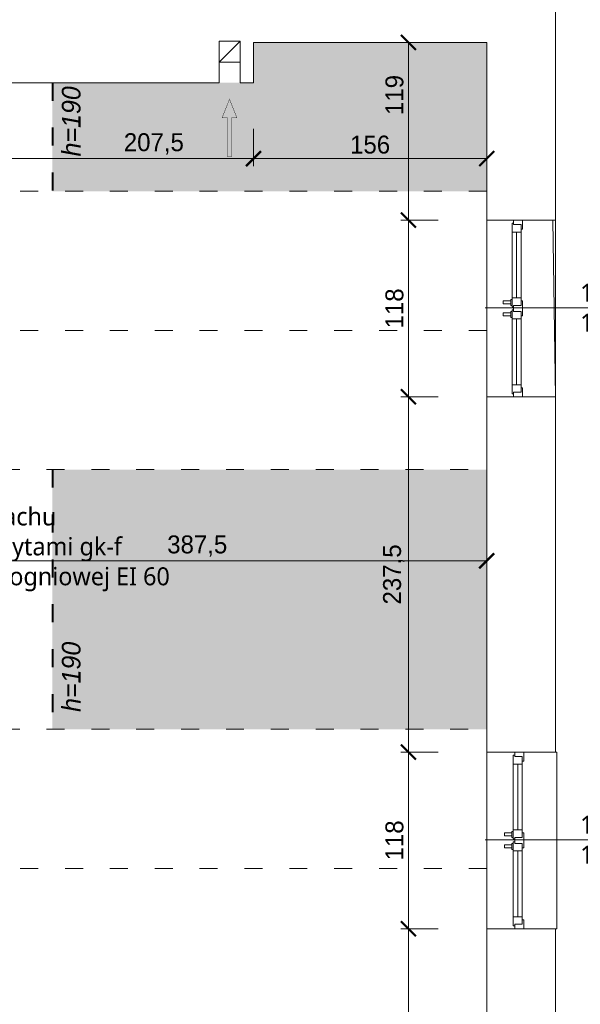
# Model space of a CAD drawing. Header units: millimetres. Extents: x 80301 to 146489, y -78581 to -28273.
# Tile 111 of 135: x 128611 to 128985, y -63374 to -62716. Entities that reach past the tile are written whole.
import ezdxf
from ezdxf import colors
from ezdxf.entities.mleader import LeaderData, LeaderLine
from ezdxf.enums import TextEntityAlignment as Align
from ezdxf.math import Vec2, Vec3

# ---------------------------------------------------------------- set-up
doc = ezdxf.new("R2010")
doc.units = ezdxf.units.MM
doc.linetypes.add('ACAD_ISO03W100', pattern=[30, 12, -18])
doc.layers.get('0').update_dxf_attribs({"lineweight": 0})
doc.layers.add('A-przekrycieram.ART', color=7, linetype='Continuous', lineweight=0, true_color=0xffffff)
for name, color, linetype, lineweight in [('opis..KF', 250, 'Continuous', 15), ('pomocnicza', 30, 'Continuous', 0), ('stolarka_arch', 250, 'Continuous', 5), ('wentylacja..KF', 202, 'Continuous', 15), ('wymiar..KF', 12, 'Continuous', 5), ('ściany ist..KF', 61, 'Continuous', 5)]:
    doc.layers.add(name, color=color, linetype=linetype, lineweight=lineweight)
doc.styles.add('ARCH', font='segoeuil.ttf')
doc.styles.add('kamil', font='GOTHIC.TTF')
doc.dimstyles.new('100..KF', dxfattribs={"dimtxt": 12, "dimasz": 10, "dimexe": 5, "dimexo": 5, "dimgap": 3, "dimtad": 1, "dimdec": 1, "dimrnd": 0.5, "dimtxsty": 'kamil', "dimblk": 'ARCHTICK', "dimcen": 0, "dimclrd": 256, "dimclre": 256, "dimclrt": 256, "dimadec": 0, "dimazin": 0, "dimtfac": 1, "dimtdec": 1, "dimtofl": 0, "dimtmove": 0, "dimatfit": 3, "dimfxl": 10, "dimfxlon": 1, "dimlwd": 0, "dimlwe": 0, "dimarcsym": 0})

# ---------------------------------------------------------------- blocks, each defined once
blk = doc.blocks.new('*U1234')
at = {"layer": 'A-przekrycieram.ART'}
h = blk.add_hatch(color=256, dxfattribs=at)
h.dxf.hatch_style = 1
h.paths.add_polyline_path([(0, 4200), (8500, 4200), (8500, 0), (0, 0)])
h.paths.add_polyline_path([(200, 4100), (8400, 4100), (8400, 100), (200, 100)], flags=16)
blk = doc.blocks.new('*U1406')
at = {"layer": 'stolarka_arch', "lineweight": 0}
blk.add_lwpolyline([(0, 0), (118, 0), (118, -46), (0, -46)], close=True, dxfattribs=at)
at = {"layer": 'stolarka_arch'}
for points in [[(0, -22), (6, -22), (6, -23), (3, -23), (3, -28), (0, -28)], [(3, -23), (8, -23), (8, -29), (2, -29), (2, -28), (3, -28)], [(8, -26), (52, -26), (52, -23), (8, -23)], [(8, -26), (52, -26), (52, -29), (8, -29)], [(57, -23), (52, -23), (52, -29), (58, -29), (58, -28), (57, -28)], [(54, -22), (64, -22), (64, -23), (61, -23), (61, -28), (57, -28), (57, -23), (54, -23)], [(61, -23), (66, -23), (66, -29), (60, -29), (60, -28), (61, -28)], [(110, -26), (66, -26), (66, -23), (110, -23)], [(110, -26), (66, -26), (66, -29), (110, -29)], [(115, -23), (110, -23), (110, -29), (116, -29), (116, -28), (115, -28)], [(118, -22), (112, -22), (112, -23), (115, -23), (115, -28), (118, -28)], [(57, -30), (53, -30), (53, -29), (57, -29)], [(56, -35), (54, -35), (54, -30), (56, -30)], [(65, -30), (61, -30), (61, -29), (65, -29)], [(64, -35), (62, -35), (62, -30), (64, -30)]]:
    blk.add_lwpolyline(points, close=True, dxfattribs=at)
blk = doc.blocks.new('*U623')
at = {"layer": 'stolarka_arch', "lineweight": 0}
blk.add_lwpolyline([(0, 0), (118, 0), (118, -46.77), (0, -46.77)], close=True, dxfattribs=at)
at = {"layer": 'stolarka_arch'}
for points in [[(0, -22), (6, -22), (6, -23), (3, -23), (3, -28), (0, -28)], [(3, -23), (8, -23), (8, -29), (2, -29), (2, -28), (3, -28)], [(8, -26), (52, -26), (52, -23), (8, -23)], [(8, -26), (52, -26), (52, -29), (8, -29)], [(57, -23), (52, -23), (52, -29), (58, -29), (58, -28), (57, -28)], [(54, -22), (64, -22), (64, -23), (61, -23), (61, -28), (57, -28), (57, -23), (54, -23)], [(61, -23), (66, -23), (66, -29), (60, -29), (60, -28), (61, -28)], [(110, -26), (66, -26), (66, -23), (110, -23)], [(110, -26), (66, -26), (66, -29), (110, -29)], [(115, -23), (110, -23), (110, -29), (116, -29), (116, -28), (115, -28)], [(118, -22), (112, -22), (112, -23), (115, -23), (115, -28), (118, -28)], [(57, -30), (53, -30), (53, -29), (57, -29)], [(56, -35), (54, -35), (54, -30), (56, -30)], [(65, -30), (61, -30), (61, -29), (65, -29)], [(64, -35), (62, -35), (62, -30), (64, -30)]]:
    blk.add_lwpolyline(points, close=True, dxfattribs=at)
blk = doc.blocks.new('*U616')
at = {"layer": 'opis..KF'}
blk.add_line((20, 0), (-77, 0), dxfattribs=at)
at = {"layer": 'opis..KF', "style": 'ARCH', "flags": 12}
for tag, p in [('150', (0, 10)), ('120', (0, -10))]:
    blk.add_attdef(tag, text='', height=12, dxfattribs=at).set_placement(p, align=Align.MIDDLE_CENTER)
blk.add_attdef('hp', text='', height=12, rotation=90, dxfattribs=at).set_placement((31.74, 0), align=Align.MIDDLE_CENTER)
blk = doc.blocks.new('*U1216')
at = {"layer": 'wentylacja..KF', "lineweight": 5}
h = blk.add_hatch(color=256, dxfattribs=at)
h.dxf.hatch_style = 1
h.paths.add_polyline_path([(12.5, 5), (12.5, 1.25), (38.48, 1.25), (38.48, -1.25), (12.5, -1.25), (12.5, -5), (0, 0)])
at = {"layer": 'wentylacja..KF', "color": 240, "const_width": 0.239}
blk.add_lwpolyline([(12.5, 5), (12.5, 1.25), (38.48, 1.25), (38.48, -1.25), (12.5, -1.25), (12.5, -5), (0, 0)], close=True, dxfattribs=at)
blk = doc.blocks.new('_Dot')
at = {"color": 0, "linetype": 'ByBlock', "lineweight": -2}
blk.add_line((-0.5, 0), (-1, 0), dxfattribs=at)
at = {"color": 0, "linetype": 'ByBlock', "const_width": 0.5}
blk.add_lwpolyline([(-0.25, 0, 1), (0.25, 0, 1)], format="xyb", close=True, dxfattribs=at)
blk = doc.blocks.new('_ArchTick')
at = {"color": 0, "linetype": 'ByBlock', "const_width": 0.15}
blk.add_lwpolyline([(-0.5, -0.5), (0.5, 0.5)], dxfattribs=at)
blk = doc.blocks.new('*D1271')
at = {"layer": 'Defpoints', "color": 0, "linetype": 'ByBlock', "transparency": 16777216}
for p in [(128922.9, -62730.99), (129409.76, -62730.99), (128922.9, -63552.49)]:
    blk.add_point(p, dxfattribs=at)
at = {"layer": 'wymiar..KF', "linetype": 'Continuous', "lineweight": 0, "transparency": 16777216}
for p, q in [((129389.76, -62730.99), (129414.76, -62730.99)), ((129409.76, -63552.49), (129409.76, -62730.99)), ((129389.76, -63552.49), (129414.76, -63552.49))]:
    blk.add_line(p, q, dxfattribs=at)
at = {"layer": 'wymiar..KF', "linetype": 'ByBlock', "lineweight": 0, "transparency": 16777216, "xscale": 10, "yscale": 10, "zscale": 10}
for p, rotation in [((129409.76, -62730.99), 90), ((129409.76, -63552.49), 270)]:
    blk.add_blockref('_ArchTick', p, dxfattribs=dict(at, rotation=rotation))
at = {"layer": 'wymiar..KF', "linetype": 'ByBlock', "transparency": 16777216, "insert": (129399.9, -63141.74), "char_height": 12, "attachment_point": 5, "rotation": 90, "style": 'kamil'}
blk.add_mtext('821,5', dxfattribs=at)
blk = doc.blocks.new('*D1272')
at = {"layer": 'Defpoints', "color": 0, "linetype": 'ByBlock', "transparency": 16777216}
for p in [(128968.9, -62684.99), (129409.76, -62684.99), (128922.9, -62730.99)]:
    blk.add_point(p, dxfattribs=at)
at = {"layer": 'wymiar..KF', "linetype": 'Continuous', "lineweight": 0, "transparency": 16777216}
for p, q in [((129389.76, -62684.99), (129414.76, -62684.99)), ((129409.76, -62730.99), (129409.76, -62684.99)), ((129389.76, -62730.99), (129414.76, -62730.99))]:
    blk.add_line(p, q, dxfattribs=at)
at = {"layer": 'wymiar..KF', "linetype": 'ByBlock', "lineweight": 0, "transparency": 16777216, "xscale": 10, "yscale": 10, "zscale": 10}
for p, rotation in [((129409.76, -62684.99), 90), ((129409.76, -62730.99), 270)]:
    blk.add_blockref('_ArchTick', p, dxfattribs=dict(at, rotation=rotation))
at = {"layer": 'wymiar..KF', "linetype": 'ByBlock', "transparency": 16777216, "insert": (129400.46, -62707.99), "char_height": 12, "attachment_point": 5, "rotation": 90, "style": 'kamil'}
blk.add_mtext('46', dxfattribs=at)
blk = doc.blocks.new('*D1282')
at = {"layer": 'Defpoints', "color": 0, "linetype": 'ByBlock', "transparency": 16777216}
for p in [(128559.4, -62757.99), (128766.9, -62757.99), (128766.9, -62808.67)]:
    blk.add_point(p, dxfattribs=at)
at = {"layer": 'wymiar..KF', "linetype": 'Continuous', "lineweight": 0, "transparency": 16777216}
for p, q in [((128559.4, -62788.67), (128559.4, -62813.67)), ((128766.9, -62788.67), (128766.9, -62813.67)), ((128559.4, -62808.67), (128766.9, -62808.67))]:
    blk.add_line(p, q, dxfattribs=at)
at = {"layer": 'wymiar..KF', "linetype": 'ByBlock', "lineweight": 0, "transparency": 16777216, "xscale": 10, "yscale": 10, "zscale": 10, "rotation": 180}
blk.add_blockref('_ArchTick', (128559.4, -62808.67), dxfattribs=at)
at = {"layer": 'wymiar..KF', "linetype": 'ByBlock', "lineweight": 0, "transparency": 16777216, "xscale": 10, "yscale": 10, "zscale": 10}
blk.add_blockref('_ArchTick', (128766.9, -62808.67), dxfattribs=at)
at = {"layer": 'wymiar..KF', "linetype": 'ByBlock', "transparency": 16777216, "insert": (128700.26, -62798.82), "char_height": 12, "attachment_point": 5, "style": 'kamil'}
blk.add_mtext('207,5', dxfattribs=at)
blk = doc.blocks.new('*D1283')
at = {"layer": 'Defpoints', "color": 0, "linetype": 'ByBlock', "transparency": 16777216}
for p in [(128766.9, -62757.99), (128922.9, -62808.67), (128922.9, -62808.67)]:
    blk.add_point(p, dxfattribs=at)
at = {"layer": 'wymiar..KF', "linetype": 'Continuous', "lineweight": 0, "transparency": 16777216}
for p, q in [((128766.9, -62788.67), (128766.9, -62813.67)), ((128766.9, -62808.67), (128922.9, -62808.67)), ((128922.9, -62808.67), (128922.9, -62803.67))]:
    blk.add_line(p, q, dxfattribs=at)
at = {"layer": 'wymiar..KF', "linetype": 'ByBlock', "lineweight": 0, "transparency": 16777216, "xscale": 10, "yscale": 10, "zscale": 10, "rotation": 180}
blk.add_blockref('_ArchTick', (128766.9, -62808.67), dxfattribs=at)
at = {"layer": 'wymiar..KF', "linetype": 'ByBlock', "lineweight": 0, "transparency": 16777216, "xscale": 10, "yscale": 10, "zscale": 10}
blk.add_blockref('_ArchTick', (128922.9, -62808.67), dxfattribs=at)
at = {"layer": 'wymiar..KF', "linetype": 'ByBlock', "transparency": 16777216, "insert": (128844.9, -62799.37), "char_height": 12, "attachment_point": 5, "style": 'kamil'}
blk.add_mtext('156', dxfattribs=at)
blk = doc.blocks.new('*D1286')
at = {"layer": 'Defpoints', "color": 0, "linetype": 'ByBlock', "transparency": 16777216}
for p in [(128922.9, -62660.5), (128922.9, -62730.99), (127846.9, -62922.12)]:
    blk.add_point(p, dxfattribs=at)
at = {"layer": 'wymiar..KF', "linetype": 'Continuous', "lineweight": 0, "transparency": 16777216}
for p, q in [((127846.9, -62680.5), (127846.9, -62655.5)), ((128922.9, -62680.5), (128922.9, -62655.5)), ((127846.9, -62660.5), (128922.9, -62660.5))]:
    blk.add_line(p, q, dxfattribs=at)
at = {"layer": 'wymiar..KF', "linetype": 'ByBlock', "lineweight": 0, "transparency": 16777216, "xscale": 10, "yscale": 10, "zscale": 10, "rotation": 180}
blk.add_blockref('_ArchTick', (127846.9, -62660.5), dxfattribs=at)
at = {"layer": 'wymiar..KF', "linetype": 'ByBlock', "lineweight": 0, "transparency": 16777216, "xscale": 10, "yscale": 10, "zscale": 10}
blk.add_blockref('_ArchTick', (128922.9, -62660.5), dxfattribs=at)
at = {"layer": 'wymiar..KF', "linetype": 'ByBlock', "transparency": 16777216, "insert": (128384.9, -62651.2), "char_height": 12, "attachment_point": 5, "style": 'kamil'}
blk.add_mtext('1076', dxfattribs=at)
blk = doc.blocks.new('*D1341')
at = {"layer": 'Defpoints', "color": 0, "linetype": 'ByBlock', "transparency": 16777216}
for p in [(128922.9, -63077.45), (128922.9, -63086.54), (128535.65, -63116.99)]:
    blk.add_point(p, dxfattribs=at)
at = {"layer": 'wymiar..KF', "linetype": 'Continuous', "lineweight": 0, "transparency": 16777216}
for p, q in [((128535.65, -63097.45), (128535.65, -63072.45)), ((128535.65, -63077.45), (128922.9, -63077.45)), ((128922.9, -63081.54), (128922.9, -63072.45))]:
    blk.add_line(p, q, dxfattribs=at)
at = {"layer": 'wymiar..KF', "linetype": 'ByBlock', "lineweight": 0, "transparency": 16777216, "xscale": 10, "yscale": 10, "zscale": 10, "rotation": 180}
blk.add_blockref('_ArchTick', (128535.65, -63077.45), dxfattribs=at)
at = {"layer": 'wymiar..KF', "linetype": 'ByBlock', "lineweight": 0, "transparency": 16777216, "xscale": 10, "yscale": 10, "zscale": 10}
blk.add_blockref('_ArchTick', (128922.9, -63077.45), dxfattribs=at)
at = {"layer": 'wymiar..KF', "linetype": 'ByBlock', "transparency": 16777216, "insert": (128729.28, -63067.6), "char_height": 12, "attachment_point": 5, "style": 'kamil'}
blk.add_mtext('387,5', dxfattribs=at)
blk = doc.blocks.new('*D1401')
at = {"layer": 'Defpoints', "color": 0, "linetype": 'ByBlock', "transparency": 16777216}
for p in [(128870.52, -63323.29), (128922.9, -63323.29), (128922.9, -63552.49)]:
    blk.add_point(p, dxfattribs=at)
at = {"layer": 'wymiar..KF', "linetype": 'Continuous', "lineweight": 0, "transparency": 16777216}
for p, q in [((128890.52, -63323.29), (128865.52, -63323.29)), ((128870.52, -63552.49), (128870.52, -63323.29)), ((128890.52, -63552.49), (128865.52, -63552.49))]:
    blk.add_line(p, q, dxfattribs=at)
at = {"layer": 'wymiar..KF', "linetype": 'ByBlock', "lineweight": 0, "transparency": 16777216, "xscale": 10, "yscale": 10, "zscale": 10}
for p, rotation in [((128870.52, -63323.29), 90), ((128870.52, -63552.49), 270)]:
    blk.add_blockref('_ArchTick', p, dxfattribs=dict(at, rotation=rotation))
at = {"layer": 'wymiar..KF', "linetype": 'ByBlock', "transparency": 16777216, "insert": (128861.22, -63437.89), "char_height": 12, "attachment_point": 5, "rotation": 90, "style": 'kamil'}
blk.add_mtext('229', dxfattribs=at)
blk = doc.blocks.new('*D1402')
at = {"layer": 'Defpoints', "color": 0, "linetype": 'ByBlock', "transparency": 16777216}
for p in [(128870.52, -63205.29), (128922.9, -63205.29), (128922.9, -63323.29)]:
    blk.add_point(p, dxfattribs=at)
at = {"layer": 'wymiar..KF', "linetype": 'Continuous', "lineweight": 0, "transparency": 16777216}
for p, q in [((128890.52, -63205.29), (128865.52, -63205.29)), ((128870.52, -63323.29), (128870.52, -63205.29)), ((128890.52, -63323.29), (128865.52, -63323.29))]:
    blk.add_line(p, q, dxfattribs=at)
at = {"layer": 'wymiar..KF', "linetype": 'ByBlock', "lineweight": 0, "transparency": 16777216, "xscale": 10, "yscale": 10, "zscale": 10}
for p, rotation in [((128870.52, -63205.29), 90), ((128870.52, -63323.29), 270)]:
    blk.add_blockref('_ArchTick', p, dxfattribs=dict(at, rotation=rotation))
at = {"layer": 'wymiar..KF', "linetype": 'ByBlock', "transparency": 16777216, "insert": (128861.22, -63264.29), "char_height": 12, "attachment_point": 5, "rotation": 90, "style": 'kamil'}
blk.add_mtext('118', dxfattribs=at)
blk = doc.blocks.new('*D1403')
at = {"layer": 'Defpoints', "color": 0, "linetype": 'ByBlock', "transparency": 16777216}
for p in [(128870.52, -62967.79), (128922.9, -62967.79), (128922.9, -63205.29)]:
    blk.add_point(p, dxfattribs=at)
at = {"layer": 'wymiar..KF', "linetype": 'Continuous', "lineweight": 0, "transparency": 16777216}
for p, q in [((128890.52, -62967.79), (128865.52, -62967.79)), ((128870.52, -63205.29), (128870.52, -62967.79)), ((128890.52, -63205.29), (128865.52, -63205.29))]:
    blk.add_line(p, q, dxfattribs=at)
at = {"layer": 'wymiar..KF', "linetype": 'ByBlock', "lineweight": 0, "transparency": 16777216, "xscale": 10, "yscale": 10, "zscale": 10}
for p, rotation in [((128870.52, -62967.79), 90), ((128870.52, -63205.29), 270)]:
    blk.add_blockref('_ArchTick', p, dxfattribs=dict(at, rotation=rotation))
at = {"layer": 'wymiar..KF', "linetype": 'ByBlock', "transparency": 16777216, "insert": (128860.67, -63086.54), "char_height": 12, "attachment_point": 5, "rotation": 90, "style": 'kamil'}
blk.add_mtext('237,5', dxfattribs=at)
blk = doc.blocks.new('*D1404')
at = {"layer": 'Defpoints', "color": 0, "linetype": 'ByBlock', "transparency": 16777216}
for p in [(128870.52, -62849.79), (128922.9, -62849.79), (128922.9, -62967.79)]:
    blk.add_point(p, dxfattribs=at)
at = {"layer": 'wymiar..KF', "linetype": 'Continuous', "lineweight": 0, "transparency": 16777216}
for p, q in [((128890.52, -62849.79), (128865.52, -62849.79)), ((128870.52, -62967.79), (128870.52, -62849.79)), ((128890.52, -62967.79), (128865.52, -62967.79))]:
    blk.add_line(p, q, dxfattribs=at)
at = {"layer": 'wymiar..KF', "linetype": 'ByBlock', "lineweight": 0, "transparency": 16777216, "xscale": 10, "yscale": 10, "zscale": 10}
for p, rotation in [((128870.52, -62849.79), 90), ((128870.52, -62967.79), 270)]:
    blk.add_blockref('_ArchTick', p, dxfattribs=dict(at, rotation=rotation))
at = {"layer": 'wymiar..KF', "linetype": 'ByBlock', "transparency": 16777216, "insert": (128861.22, -62908.79), "char_height": 12, "attachment_point": 5, "rotation": 90, "style": 'kamil'}
blk.add_mtext('118', dxfattribs=at)
blk = doc.blocks.new('*D1405')
at = {"layer": 'Defpoints', "color": 0, "linetype": 'ByBlock', "transparency": 16777216}
for p in [(128870.52, -62730.99), (128922.9, -62730.99), (128922.9, -62849.79)]:
    blk.add_point(p, dxfattribs=at)
at = {"layer": 'wymiar..KF', "linetype": 'Continuous', "lineweight": 0, "transparency": 16777216}
for p, q in [((128890.52, -62730.99), (128865.52, -62730.99)), ((128870.52, -62849.79), (128870.52, -62730.99)), ((128890.52, -62849.79), (128865.52, -62849.79))]:
    blk.add_line(p, q, dxfattribs=at)
at = {"layer": 'wymiar..KF', "linetype": 'ByBlock', "lineweight": 0, "transparency": 16777216, "xscale": 10, "yscale": 10, "zscale": 10}
for p, rotation in [((128870.52, -62730.99), 90), ((128870.52, -62849.79), 270)]:
    blk.add_blockref('_ArchTick', p, dxfattribs=dict(at, rotation=rotation))
at = {"layer": 'wymiar..KF', "linetype": 'ByBlock', "transparency": 16777216, "insert": (128861.22, -62766.17), "char_height": 12, "attachment_point": 5, "rotation": 90, "style": 'kamil'}
blk.add_mtext('119', dxfattribs=at)

msp = doc.modelspace()

# ---------------------------------------------------------------- hatches: boundary and pattern name
at = {"layer": 'pomocnicza', "linetype": 'ByBlock', "lineweight": 0, "true_color": 0xe8e8e8}
h = msp.add_hatch(color=254, dxfattribs=at)
h.dxf.hatch_style = 1
h.paths.add_polyline_path([(128632.4, -62830.49), (128922.9, -62830.49), (128922.9, -62730.99), (128766.9, -62730.99), (128766.9, -62757.99), (128632.4, -62757.99)])
h.paths.add_polyline_path([(128632.4, -63189.99), (128922.9, -63189.99), (128922.9, -63016.49), (128632.4, -63016.49)])

# ---------------------------------------------------------------- linework, layer by layer
for p, q in [((128743.9, -62744.24), (128757.9, -62730.24)), ((128743.9, -62744.24), (128743.9, -62757.99)), ((128757.9, -62744.24), (128757.9, -62757.99)), ((128968.9, -62967.79), (128967.17, -62849.79))]:
    msp.add_line(p, q)
at = {"linetype": 'ACAD_ISO03W100'}
for p, q in [((128922.9, -62830.49), (128538.53, -62830.49)), ((128922.9, -62923.49), (128398.9, -62923.49)), ((128538.53, -63016.49), (128922.9, -63016.49)), ((128538.53, -63189.99), (128922.9, -63189.99)), ((128922.9, -63282.99), (128398.9, -63282.99))]:
    msp.add_line(p, q, dxfattribs=at)
msp.add_lwpolyline([(128743.9, -62730.24), (128757.9, -62730.24), (128757.9, -62744.24), (128743.9, -62744.24)], close=True)
at = {"layer": 'pomocnicza', "color": 114, "linetype": 'ACAD_ISO03W100', "lineweight": 40, "true_color": 0x139b48}
for p, q in [((128632.4, -62757.99), (128632.4, -62830.49)), ((128632.4, -63016.49), (128632.4, -63189.99))]:
    msp.add_line(p, q, dxfattribs=at)
at = {"layer": 'ściany ist..KF', "linetype": 'ByBlock'}
for points in [[(128191.9, -62730.99), (128191.9, -62684.99), (128968.9, -62684.99), (128968.9, -62849.79), (128922.9, -62849.79), (128922.9, -62730.99), (128766.9, -62730.99), (128766.9, -62757.99), (128757.9, -62757.99)], [(128743.9, -62757.99), (128559.4, -62757.99), (128559.4, -62730.99), (128191.9, -62730.99)]]:
    msp.add_lwpolyline(points, dxfattribs=at)
for points in [[(128922.9, -63205.29), (128968.9, -63205.29), (128968.9, -62967.79), (128922.9, -62967.79)], [(128922.9, -63578.56), (128968.9, -63578.56), (128968.9, -63323.29), (128922.9, -63323.29)]]:
    msp.add_lwpolyline(points, close=True, dxfattribs=at)

# ---------------------------------------------------------------- block references
msp.add_blockref('*U1234', (122274.45, -66535.84))
ref = msp.add_blockref('*U616', (128998.74, -62908.35))
ref.add_attrib('150', '118', dxfattribs={"layer": 'opis..KF', "height": 12, "style": 'ARCH'}).set_placement((128998.74, -62898.35), align=Align.MIDDLE_CENTER)
ref.add_attrib('120', '150', dxfattribs={"layer": 'opis..KF', "height": 12, "style": 'ARCH'}).set_placement((128998.74, -62918.35), align=Align.MIDDLE_CENTER)
ref.add_attrib('hp', 'hp83', dxfattribs={"layer": 'opis..KF', "height": 12, "rotation": 90, "style": 'ARCH'}).set_placement((129030.48, -62908.35), align=Align.MIDDLE_CENTER)
ref = msp.add_blockref('*U616', (128998.74, -63263.85))
ref.add_attrib('150', '118', dxfattribs={"layer": 'opis..KF', "height": 12, "style": 'ARCH'}).set_placement((128998.74, -63253.85), align=Align.MIDDLE_CENTER)
ref.add_attrib('120', '150', dxfattribs={"layer": 'opis..KF', "height": 12, "style": 'ARCH'}).set_placement((128998.74, -63273.85), align=Align.MIDDLE_CENTER)
ref.add_attrib('hp', 'hp83', dxfattribs={"layer": 'opis..KF', "height": 12, "rotation": 90, "style": 'ARCH'}).set_placement((129030.48, -63263.85), align=Align.MIDDLE_CENTER)
at = {"layer": 'stolarka_arch', "xscale": -1, "rotation": 270}
for name, p in [('*U1406', (128968.9, -62967.79)), ('*U623', (128969.67, -63323.29))]:
    msp.add_blockref(name, p, dxfattribs=at)
at = {"layer": 'wentylacja..KF', "rotation": 270}
msp.add_blockref('*U1216', (128750.85, -62768.97), dxfattribs=at)

# ---------------------------------------------------------------- texts
at = {"layer": 'opis..KF', "char_height": 12.48, "attachment_point": 5, "rotation": 90, "style": 'ARCH'}
for insert in [(128645.06, -62783.78), (128645.06, -63154.98)]:
    msp.add_mtext_dynamic_manual_height_columns('{\\fCentury Gothic|b0|i1|c238|p34;h=190}', width=156.7001, gutter_width=70, heights=[0], dxfattribs=dict(at, insert=insert))

# ---------------------------------------------------------------- dimensions: what is measured, and where the dimension line sits
at = {"layer": 'wymiar..KF', "linetype": 'ByBlock'}
for base, p1, p2, picture, middle in [((128922.9, -62660.5), (127846.9, -62922.12), (128922.9, -62730.99), '*D1286', (128384.9, -62651.2)), ((128922.9, -62808.67), (128766.9, -62757.99), (128922.9, -62808.67), '*D1283', (128844.9, -62799.37)), ((128922.90081421, -63077.44830887), (128535.65081421, -63116.99413312), (128922.90081421, -63086.53954725), '*D1341', (128729.27581421, -63067.59582757))]:
    dim = msp.add_linear_dim(base=base, p1=p1, p2=p2, dimstyle='100..KF', override={"dimtmove": 1, "dimfxl": 20}, dxfattribs=at)
    dim.commit()
    dim.dimension.update_dxf_attribs({"geometry": picture, "text_midpoint": middle})
for base, p1, p2, picture, middle in [((129409.76, -62684.99), (128922.9, -62730.99), (128968.9, -62684.99), '*D1272', (129400.46, -62707.99)), ((129409.76, -62730.99), (128922.9, -63552.49), (128922.9, -62730.99), '*D1271', (129399.9, -63141.74)), ((128870.52, -62849.79), (128922.9, -62967.79), (128922.9, -62849.79), '*D1404', (128861.22, -62908.79)), ((128870.52, -62967.79), (128922.9, -63205.29), (128922.9, -62967.79), '*D1403', (128860.67, -63086.54)), ((128870.52, -63205.29), (128922.9, -63323.29), (128922.9, -63205.29), '*D1402', (128861.22, -63264.29)), ((128870.52, -63323.29), (128922.9, -63552.49), (128922.9, -63323.29), '*D1401', (128861.22, -63437.89))]:
    dim = msp.add_linear_dim(base=base, p1=p1, p2=p2, angle=90, dimstyle='100..KF', override={"dimtmove": 1, "dimfxl": 20}, dxfattribs=at)
    dim.commit()
    dim.dimension.update_dxf_attribs({"geometry": picture, "text_midpoint": middle})
dim = msp.add_linear_dim(base=(128870.52, -62730.99), p1=(128922.9, -62849.79), p2=(128922.9, -62730.99), angle=90, dimstyle='100..KF', override={"dimtmove": 1, "dimfxl": 20}, dxfattribs=at)
dim.commit()
dim.dimension.update_dxf_attribs({"geometry": '*D1405', "text_midpoint": (128870.52, -62766.17), "dimtype": 160})
dim = msp.add_linear_dim(base=(128766.9, -62808.67), p1=(128559.4, -62757.99), p2=(128766.9, -62757.99), dimstyle='100..KF', override={"dimtmove": 1, "dimfxl": 20}, dxfattribs=at)
dim.commit()
dim.dimension.update_dxf_attribs({"geometry": '*D1282', "text_midpoint": (128700.26, -62808.67), "dimtype": 160})

# ---------------------------------------------------------------- leaders
at = {"layer": 'opis..KF', "lineweight": 9}
ml = msp.add_multileader_mtext('Standard', dxfattribs=at)
ml.set_content('konstrukcja dachu\\Pobudowana płytami gk-f\\Pw odpornosci ogniowej EI 60', color=256, style='ARCH')
ml.set_leader_properties(color=256, linetype='ByLayer', lineweight=-1)
ml.set_arrow_properties(name='DOT')
ml.build(insert=Vec2(0, 0))
ml.multileader.update_dxf_attribs({"arrow_head_size": 7.5})
ctx = ml.context
ctx.base_point, ctx.char_height, ctx.arrow_head_size, ctx.landing_gap_size, ctx.plane_origin = Vec3(128411.1, -62547.93), 12, 7.5, 9, Vec3(127400.53, -62643.3)
notes = []
notes.append((ctx, [(1, (1, 1, 0), (128382.72, -62547.93), (1, 0), 28.39, [(0, [(128344.71, -62737.99)], 0, [])])]))
ctx.mtext.insert, ctx.mtext.flow_direction = Vec3(128420.1, -62539.91), 5
ml = msp.add_multileader_mtext('Standard', dxfattribs=at)
ml.set_content('konstrukcja dachu\\Pobudowana płytami gk-f\\Pw odpornosci ogniowej EI 60', color=256, style='ARCH')
ml.set_leader_properties(color=256, linetype='ByLayer', lineweight=-1)
ml.set_arrow_properties(name='DOT')
ml.build(insert=Vec2(0, 0))
ml.multileader.update_dxf_attribs({"arrow_head_size": 7.5})
ctx = ml.context
ctx.base_point, ctx.char_height, ctx.arrow_head_size, ctx.landing_gap_size, ctx.plane_origin = Vec3(128491.45, -63049.81), 12, 7.5, 9, Vec3(127480.87, -63145.18)
notes.append((ctx, [(1, (1, 1, 0), (128463.06, -63049.81), (1, 0), 28.39, [(0, [(128407.63, -63123.99)], 0, [])])]))
ctx.mtext.insert, ctx.mtext.flow_direction = Vec3(128500.45, -63041.8), 5
for ctx, leaders in notes:
    for number, flags, end, landing, length, lines in leaders:
        leader = LeaderData()
        leader.index, (leader.has_last_leader_line, leader.has_dogleg_vector, leader.attachment_direction) = number, flags
        leader.last_leader_point, leader.dogleg_vector, leader.dogleg_length = Vec3(end), Vec3(landing), length
        for number, points, colour, breaks in lines:
            line = LeaderLine()
            line.index, line.vertices, line.color, line.breaks = number, Vec3.list(points), colors.encode_raw_color(colour), breaks
            leader.lines.append(line)
        ctx.leaders.append(leader)

doc.saveas('drawing.dxf')
